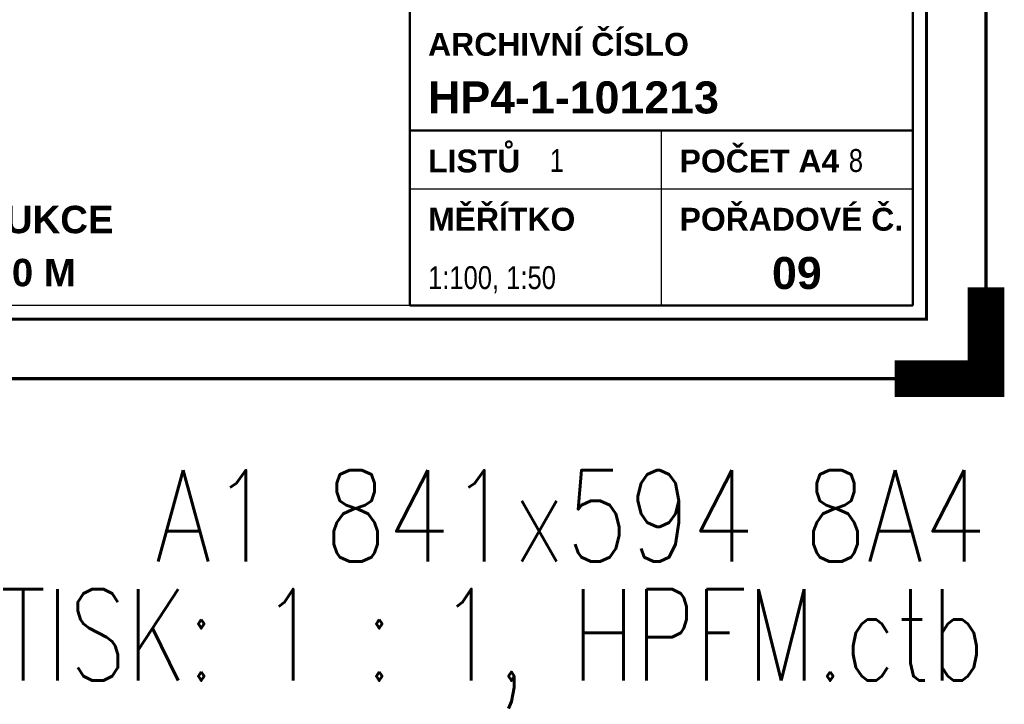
# Paper-space layout 'Layout1' of a CAD drawing. Extents: x -2 to 1033, y -36 to 596.
# Tile 29 of 69: x 735 to 843, y -36 to 39. Entities that reach past the tile are written whole.
import ezdxf
from ezdxf.enums import TextEntityAlignment as Align

# ---------------------------------------------------------------- set-up
doc = ezdxf.new("R2010")
doc.units = 0
doc.layers.get('DEFPOINTS').update_dxf_attribs({"color": 132, "linetype": 'CONTINUOUS'})
doc.layers.add('RAMECEK_HP', color=251, linetype='CONTINUOUS')
doc.layers.add('RAZITKO_HP', color=222, linetype='CONTINUOUS')
doc.styles.add('RAZITKO_HP_ARIAL_B', font='arialbd.ttf')
doc.styles.add('RAZITKO_HP_ARIAL_N', font='arial.ttf', dxfattribs={"width": 0.8})
doc.styles.add('ROMANS', font='romans.shx', dxfattribs={"width": 0.8})

# ---------------------------------------------------------------- blocks, each defined once
blk = doc.blocks.new('*U6')
at = {"layer": 'DEFPOINTS'}
blk.add_lwpolyline([(841, 0), (631, 0), (631, 297), (841, 297)], close=True, dxfattribs=at)
at = {"layer": 'RAMECEK_HP', "lineweight": 35, "const_width": 0.35}
for points in [[(0, 594), (0, 0), (841, 0), (841, 594)], [(6.5, 587.5), (6.5, 6.5), (834.5, 6.5), (834.5, 587.5)]]:
    blk.add_lwpolyline(points, close=True, dxfattribs=at)
at = {"layer": 'RAMECEK_HP', "lineweight": 40, "const_width": 4}
blk.add_lwpolyline([(841, 10), (841, 0), (831, 0)], dxfattribs=at)
at = {"layer": 'DEFPOINTS', "style": 'ROMANS', "width": 0.8}
blk.add_text('A1 841x594 8A4', height=10, dxfattribs=at).set_placement((841, -20), align=Align.RIGHT)
blk.add_attdef('TISK', text='', height=10, dxfattribs=at).set_placement((841, -33), align=Align.RIGHT)
blk = doc.blocks.new('A$C68706bed')
at = {"layer": 'RAZITKO_HP', "lineweight": 50}
for p, q in [((-63, 84.5), (-63, 8)), ((-8, 84.5), (-8, 8)), ((-63, 27.12), (-8, 27.12)), ((-8, 8), (-63, 8))]:
    blk.add_line(p, q, dxfattribs=at)
at = {"layer": 'RAZITKO_HP', "lineweight": 25}
for p, q in [((-35.5, 27.12), (-35.5, 8)), ((-63, 20.75), (-8, 20.75)), ((-63, 8), (-180, 8))]:
    blk.add_line(p, q, dxfattribs=at)
at = {"layer": 'RAZITKO_HP', "lineweight": 35, "style": 'RAZITKO_HP_ARIAL_B'}
for s, p in [('ARCHIVNÍ ČÍSLO', (-61, 35.3)), ('LISTŮ', (-61, 22.55)), ('POČET A4', (-33.5, 22.55)), ('MĚŘÍTKO', (-61, 16.18)), ('POŘADOVÉ Č.', (-33.5, 16.18))]:
    blk.add_text(s, height=2.5, dxfattribs=at).set_placement(p)
at = {"layer": 'RAZITKO_HP', "style": 'RAZITKO_HP_ARIAL_B'}
for s, p in [('HP4-1-101213', (-61, 29)), ('09', (-23.4, 9.8))]:
    blk.add_text(s, height=3.5, dxfattribs=at).set_placement(p)
at = {"layer": 'RAZITKO_HP', "style": 'RAZITKO_HP_ARIAL_N', "width": 0.8}
for s, p in [('1', (-47.7, 22.6)), ('8', (-15, 22.6)), ('1:100, 1:50', (-61, 9.8))]:
    blk.add_text(s, height=2.5, dxfattribs=at).set_placement(p)
at = {"layer": 'RAZITKO_HP', "style": 'RAZITKO_HP_ARIAL_B'}
for s, p in [('OCELOVÉ KONSTRUKCE', (-121, 17.4)), ('V2 ÚROVEŇ +0,000 M', (-121, 11.6))]:
    blk.add_text(s, height=3, dxfattribs=at).set_placement(p, align=Align.MIDDLE_CENTER)

psp = doc.layouts.get("Layout1")

# ---------------------------------------------------------------- block references
at = {"layer": 'RAMECEK_HP'}
psp.add_blockref('*U6', (0, 0), dxfattribs=at).add_auto_attribs({'TISK': 'TISK: 1 : 1, HPFM.ctb'})
at = {"layer": 'RAZITKO_HP'}
psp.add_blockref('A$C68706bed', (841, 0), dxfattribs=at)

doc.saveas('drawing.dxf')
